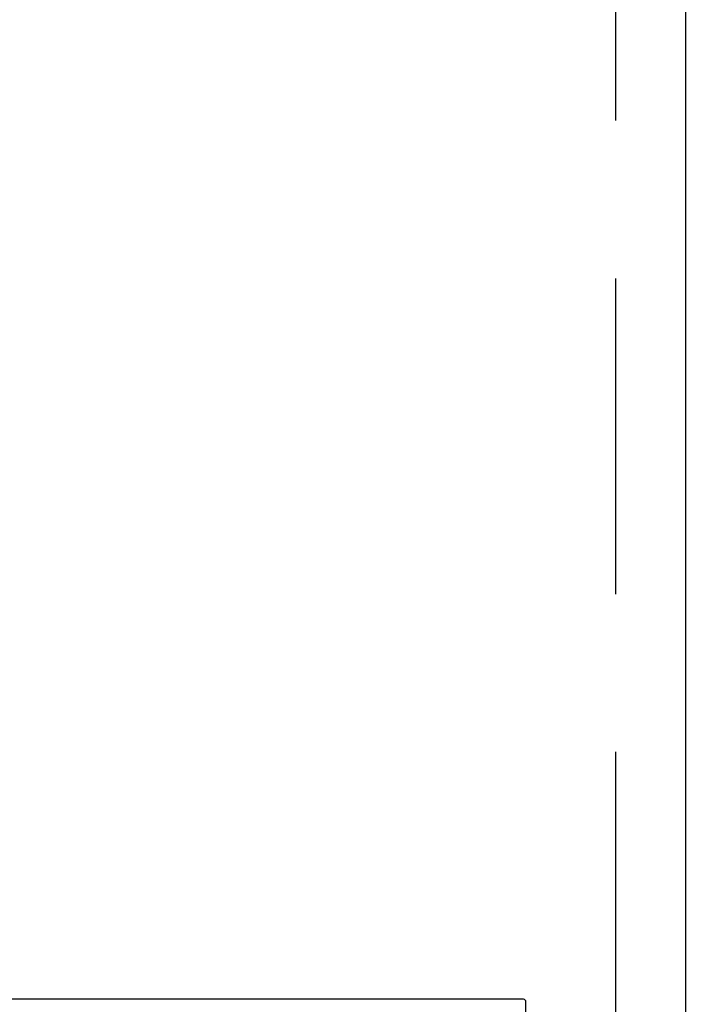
# Model space of a CAD drawing. Header units: millimetres. Extents: x 247761 to 294611, y 172579 to 236863.
# Tile 52 of 256: x 249821 to 249958, y 180468 to 180666. Entities that reach past the tile are written whole.
import ezdxf

# ---------------------------------------------------------------- set-up
doc = ezdxf.new("R2010")
doc.units = ezdxf.units.MM
doc.linetypes.add('ČÁRKOVANÁ', pattern=[19.05, 12.7, -6.35])
doc.layers.add('FASÁDA DETAILNÍ', color=4, linetype='Continuous')
doc.layers.add('NOVA', color=240, linetype='Continuous')

# ---------------------------------------------------------------- blocks, each defined once
blk = doc.blocks.new('A$C69D17D4D')
at = {"layer": 'FASÁDA DETAILNÍ'}
blk.add_line((-24690, 8027.5), (-24690, 5915.5), dxfattribs=at)
at = {"layer": 'FASÁDA DETAILNÍ', "color": 7, "linetype": 'ČÁRKOVANÁ', "ltscale": 5}
blk.add_lwpolyline([(1436, 1464), (-24704, 1464), (-24704, 24704), (1436, 24704)], close=True, dxfattribs=at)
at = {"layer": 'FASÁDA DETAILNÍ'}
blk.add_lwpolyline([(-24722.08, 7079.5), (-24722.08, 7097, 0.414214), (-24722.58, 7097.5), (-24841.12, 7097.5, -0.414214), (-24841.62, 7098), (-24841.62, 7101, 0.414214), (-24842.62, 7102), (-24850.02, 7102, 0.414214), (-24851.02, 7101), (-24851.02, 7098.2, -0.414214), (-24851.52, 7097.7), (-24854.82, 7097.7, 0.414214), (-24855.32, 7097.2), (-24855.32, 7096.2, 0.414214)], format="xyb", dxfattribs=at)

msp = doc.modelspace()

# ---------------------------------------------------------------- block references
at = {"layer": 'NOVA', "ltscale": 300}
msp.add_blockref('A$C69D17D4D', (274644.517, 173371.259), dxfattribs=at)

doc.saveas('drawing.dxf')
